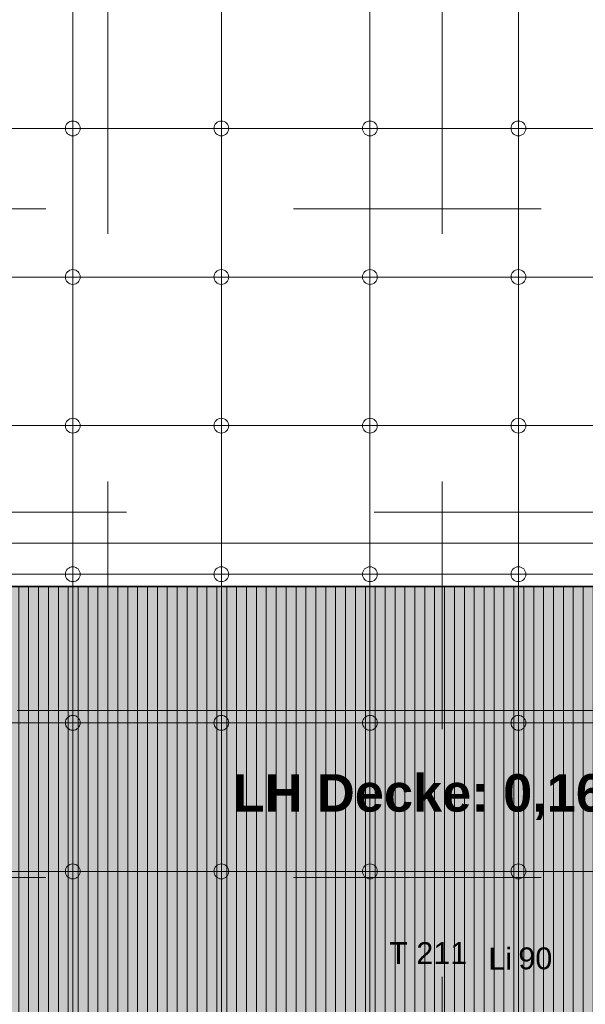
# Model space of a CAD drawing. Header units: metres. Extents: x -45 to 152, y -127 to 99.
# Tile 48 of 256: x -32.76 to -30.47, y -18.06 to -14.09. Entities that reach past the tile are written whole.
import ezdxf
from ezdxf.enums import TextEntityAlignment as Align

# ---------------------------------------------------------------- set-up
doc = ezdxf.new("R2010")
doc.units = ezdxf.units.M
for name, pattern in [('Achsen 01', [5.291531, 3.175, -1.058062, 0.352704, -0.705764]), ('ISO-07 Punktiert', [0.889, 0.127, -0.762]), ('Raster 01', [2, 1, -1]), ('VW-01 Strichlinie kurz', [2, 1, -1])]:
    doc.linetypes.add(name, pattern=pattern)
for name, color, linetype, lineweight in [('013_Beton und Stahlbetonarbeiten-000 Unterzüge', 7, 'ISO-07 Punktiert', 13), ('031_Metallbauarbeiten-340 Innentüren _ Elemente', 7, 'Continuous', 9), ('036_Bodenbelagarbeiten-350 Doppelbodenelement', 7, 'Continuous', 9), ('_1.35m (3D)', 7, 'Continuous', 9), ('_GRU (2D)', 7, 'Continuous', 9), ('_OG 2 (2D)', 7, 'Continuous', 9), ('_OG 2 - DS (2D)', 7, 'Continuous', 9), ('AV1-Schnitt Achsen', 7, 'Achsen 01', 18), ('Keine', 7, 'Continuous', 9)]:
    doc.layers.add(name, color=color, linetype=linetype, lineweight=lineweight)
for name, color, linetype, lineweight, true_color in [('031_Metallbauarbeiten-350 Lamellendecke DS', 7, 'Continuous', 35, 0x666666), ('AV1-Achsen', 1, 'Achsen 01', 18, 0xff0000), ('AV1-Raster', 7, 'Raster 01', 9, 0xa6a6a6), ('AV1-Stempel-Türnummern', 7, 'Continuous', 100, 0x02abea)]:
    doc.layers.add(name, color=color, linetype=linetype, lineweight=lineweight, true_color=true_color)
doc.styles.add('Arial', font='arial.ttf')
doc.styles.add('Arial (bold)', font='arialbd.ttf')

# ---------------------------------------------------------------- blocks, each defined once
blk = doc.blocks.new('Group-2')
at = {"layer": 'AV1-Raster'}
for p, q in [((-32.4, -22.95), (-32.4, 1.35)), ((-31.05, -22.95), (-31.05, 1.35)), ((1.35, -14.85), (-40.5, -14.85)), ((1.35, -16.2), (-40.5, -16.2)), ((1.35, -17.55), (-40.5, -17.55))]:
    blk.add_line(p, q, dxfattribs=at)
blk = doc.blocks.new('1.35m (3D)')
at = {"layer": 'AV1-Raster', "color": 7}
blk.add_blockref('Group-2', (0, 0), dxfattribs=at)
blk = doc.blocks.new('OG 2 - DS (2D)')
at = {"layer": '031_Metallbauarbeiten-350 Lamellendecke DS', "linetype": 'Continuous', "lineweight": 0, "transparency": 33554508}
for color in [254, 190]:
    blk.add_hatch(color=color, dxfattribs=at).paths.add_polyline_path([(-39.025, -16.375), (-23.075, -16.375), (-23.075, -18.125), (-39.025, -18.125)])
at = {"layer": '031_Metallbauarbeiten-350 Lamellendecke DS', "linetype": 'Continuous', "lineweight": 9, "transparency": 33554508}
h = blk.add_hatch(dxfattribs=at)
h.set_pattern_fill('Lamellendecke', color=252, style=0, pattern_type=2)
h.set_pattern_definition([(90, (0, 0), (0.04, 0), [])])
h.paths.add_polyline_path([(-39.025, -16.375), (-23.075, -16.375), (-23.075, -18.125), (-39.025, -18.125)])
at = {"layer": '031_Metallbauarbeiten-350 Lamellendecke DS', "flags": 128}
blk.add_lwpolyline([(-39.025, -16.375), (-23.075, -16.375), (-23.075, -18.125), (-39.025, -18.125)], close=True, dxfattribs=at)
at = {"layer": '031_Metallbauarbeiten-350 Lamellendecke DS', "color": 251, "linetype": 'Continuous', "lineweight": 35, "transparency": 33554687, "flags": 128}
blk.add_lwpolyline([(-39.025, -16.375), (-23.075, -16.375), (-23.075, -18.125), (-39.025, -18.125)], close=True, dxfattribs=at)
at = {"layer": '031_Metallbauarbeiten-350 Lamellendecke DS', "insert": (-31.05, -17.225), "char_height": 0.151309, "attachment_point": 5, "line_spacing_factor": 0.969122, "style": 'Arial (bold)'}
blk.add_mtext('LH Decke: 0,16m', dxfattribs=at)
blk = doc.blocks.new('Türnummer 2 - Innentür')
at = {"layer": '031_Metallbauarbeiten-340 Innentüren _ Elemente', "char_height": 0.08826, "attachment_point": 8, "line_spacing_factor": 0.965511, "style": 'Arial'}
for s, insert in [('Li', (0, -0.0671)), ('90', (0.1423, -0.0671))]:
    blk.add_mtext(s, dxfattribs=dict(at, insert=insert))
at = {"layer": '031_Metallbauarbeiten-340 Innentüren _ Elemente', "style": 'Arial'}
blk.add_attdef('Türnummer', text='', height=0.0883, dxfattribs=at).set_placement((-0.2903, -0.071), align=Align.BOTTOM_CENTER)
at = {"layer": '031_Metallbauarbeiten-340 Innentüren _ Elemente', "color": 7, "transparency": 33554687, "style": 'Arial'}
blk.add_attdef('Schallschutzklasse', text='', height=0.0883, dxfattribs=at).set_placement((-0.1763, -0.2296), align=Align.BOTTOM_CENTER)
at = {"layer": 'Keine', "color": 0, "flags": 1}
for tag, p in [('Lichte_Breite', (-0.4481, -0.3885)), ('Panikfunktion', (-0.4481, -0.5473)), ('AT-Nr.', (-0.4481, -0.7062))]:
    blk.add_attdef(tag, p, '', height=0.0883, dxfattribs=at)
blk = doc.blocks.new('OG 2 (2D)')
at = {"layer": '013_Beton und Stahlbetonarbeiten-000 Unterzüge', "linetype": 'VW-01 Strichlinie kurz', "flags": 128}
blk.add_lwpolyline([(-39.025, -16.375), (-39.025, -16.075), (-23.075, -16.075), (-23.075, -16.375)], close=True, dxfattribs=at)
at = {"layer": '036_Bodenbelagarbeiten-350 Doppelbodenelement', "color": 230, "linetype": 'Continuous', "flags": 128}
for points in [[(-33.1416, -13.925), (-32.5416, -13.925), (-32.5416, -14.525), (-33.1416, -14.525)], [(-32.5416, -13.925), (-31.9416, -13.925), (-31.9416, -14.525), (-32.5416, -14.525)], [(-31.9416, -13.925), (-31.3416, -13.925), (-31.3416, -14.525), (-31.9416, -14.525)], [(-31.3416, -13.925), (-30.7416, -13.925), (-30.7416, -14.525), (-31.3416, -14.525)], [(-30.7416, -13.925), (-30.1416, -13.925), (-30.1416, -14.525), (-30.7416, -14.525)], [(-33.1416, -14.525), (-32.5416, -14.525), (-32.5416, -15.125), (-33.1416, -15.125)], [(-32.5416, -14.525), (-31.9416, -14.525), (-31.9416, -15.125), (-32.5416, -15.125)], [(-31.9416, -14.525), (-31.3416, -14.525), (-31.3416, -15.125), (-31.9416, -15.125)], [(-31.3416, -14.525), (-30.7416, -14.525), (-30.7416, -15.125), (-31.3416, -15.125)], [(-30.7416, -14.525), (-30.1416, -14.525), (-30.1416, -15.125), (-30.7416, -15.125)], [(-33.1416, -15.125), (-32.5416, -15.125), (-32.5416, -15.725), (-33.1416, -15.725)], [(-32.5416, -15.125), (-31.9416, -15.125), (-31.9416, -15.725), (-32.5416, -15.725)], [(-31.9416, -15.125), (-31.3416, -15.125), (-31.3416, -15.725), (-31.9416, -15.725)], [(-31.3416, -15.125), (-30.7416, -15.125), (-30.7416, -15.725), (-31.3416, -15.725)], [(-30.7416, -15.125), (-30.1416, -15.125), (-30.1416, -15.725), (-30.7416, -15.725)], [(-33.1416, -15.725), (-32.5416, -15.725), (-32.5416, -16.325), (-33.1416, -16.325)], [(-32.5416, -15.725), (-31.9416, -15.725), (-31.9416, -16.325), (-32.5416, -16.325)], [(-31.9416, -15.725), (-31.3416, -15.725), (-31.3416, -16.325), (-31.9416, -16.325)], [(-31.3416, -15.725), (-30.7416, -15.725), (-30.7416, -16.325), (-31.3416, -16.325)], [(-30.7416, -15.725), (-30.1416, -15.725), (-30.1416, -16.325), (-30.7416, -16.325)], [(-33.1416, -16.325), (-32.5416, -16.325), (-32.5416, -16.925), (-33.1416, -16.925)], [(-32.5416, -16.325), (-31.9416, -16.325), (-31.9416, -16.925), (-32.5416, -16.925)], [(-31.9416, -16.325), (-31.3416, -16.325), (-31.3416, -16.925), (-31.9416, -16.925)], [(-31.3416, -16.325), (-30.7416, -16.325), (-30.7416, -16.925), (-31.3416, -16.925)], [(-30.7416, -16.325), (-30.1416, -16.325), (-30.1416, -16.925), (-30.7416, -16.925)], [(-33.1416, -16.925), (-32.5416, -16.925), (-32.5416, -17.525), (-33.1416, -17.525)], [(-32.5416, -16.925), (-31.9416, -16.925), (-31.9416, -17.525), (-32.5416, -17.525)], [(-31.9416, -16.925), (-31.3416, -16.925), (-31.3416, -17.525), (-31.9416, -17.525)], [(-31.3416, -16.925), (-30.7416, -16.925), (-30.7416, -17.525), (-31.3416, -17.525)], [(-30.7416, -16.925), (-30.1416, -16.925), (-30.1416, -17.525), (-30.7416, -17.525)], [(-33.1416, -17.525), (-32.5416, -17.525), (-32.5416, -18.125), (-33.1416, -18.125)], [(-32.5416, -17.525), (-31.9416, -17.525), (-31.9416, -18.125), (-32.5416, -18.125)], [(-31.9416, -17.525), (-31.3416, -17.525), (-31.3416, -18.125), (-31.9416, -18.125)], [(-31.3416, -17.525), (-30.7416, -17.525), (-30.7416, -18.125), (-31.3416, -18.125)], [(-30.7416, -17.525), (-30.1416, -17.525), (-30.1416, -18.125), (-30.7416, -18.125)]]:
    blk.add_lwpolyline(points, close=True, dxfattribs=at)
at = {"layer": '036_Bodenbelagarbeiten-350 Doppelbodenelement', "color": 230, "lineweight": 18}
for centre in [(-32.5416, -14.525), (-31.9416, -14.525), (-31.3416, -14.525), (-30.7416, -14.525), (-32.5416, -15.125), (-31.9416, -15.125), (-31.3416, -15.125), (-30.7416, -15.125), (-32.5416, -15.725), (-31.9416, -15.725), (-31.3416, -15.725), (-30.7416, -15.725), (-32.5416, -16.325), (-31.9416, -16.325), (-31.3416, -16.325), (-30.7416, -16.325), (-32.5416, -16.925), (-31.9416, -16.925), (-31.3416, -16.925), (-30.7416, -16.925), (-32.5416, -17.525), (-31.9416, -17.525), (-31.3416, -17.525), (-30.7416, -17.525)]:
    blk.add_circle(centre, 0.03, dxfattribs=at)
at = {"layer": 'AV1-Stempel-Türnummern', "color": 7}
ref = blk.add_blockref('Türnummer 2 - Innentür', (-30.8157, -17.8543), dxfattribs=at)
ref.add_attrib('Türnummer', 'T 211', dxfattribs={"layer": '031_Metallbauarbeiten-340 Innentüren _ Elemente', "height": 0.08826, "style": 'Arial'}).set_placement((-31.106, -17.9253), align=Align.BOTTOM_CENTER)
blk = doc.blocks.new('Group-738')
at = {"layer": 'AV1-Achsen'}
blk.add_line((-43.35, -16.2), (4.2, -16.2), dxfattribs=at)
blk = doc.blocks.new('Group-743')
at = {"layer": 'AV1-Schnitt Achsen'}
blk.add_line((-43.35, -16.875), (4.2, -16.875), dxfattribs=at)
blk = doc.blocks.new('GRU (2D)')
at = {"layer": 'AV1-Achsen', "color": 7}
blk.add_blockref('Group-738', (0, 0), dxfattribs=at)
at = {"layer": 'AV1-Schnitt Achsen', "color": 7}
blk.add_blockref('Group-743', (0, 0), dxfattribs=at)

msp = doc.modelspace()

# ---------------------------------------------------------------- block references
at = {"layer": '_1.35m (3D)'}
msp.add_blockref('1.35m (3D)', (0, 0), dxfattribs=at)

# ---------------------------------------------------------------- next in the draw order: block references
at = {"layer": '_OG 2 - DS (2D)'}
msp.add_blockref('OG 2 - DS (2D)', (0, 0), dxfattribs=at)

# ---------------------------------------------------------------- next in the draw order: block references
at = {"layer": '_OG 2 (2D)'}
msp.add_blockref('OG 2 (2D)', (0, 0), dxfattribs=at)

# ---------------------------------------------------------------- next in the draw order: block references
at = {"layer": '_GRU (2D)'}
msp.add_blockref('GRU (2D)', (0, 0), dxfattribs=at)

doc.saveas('drawing.dxf')
